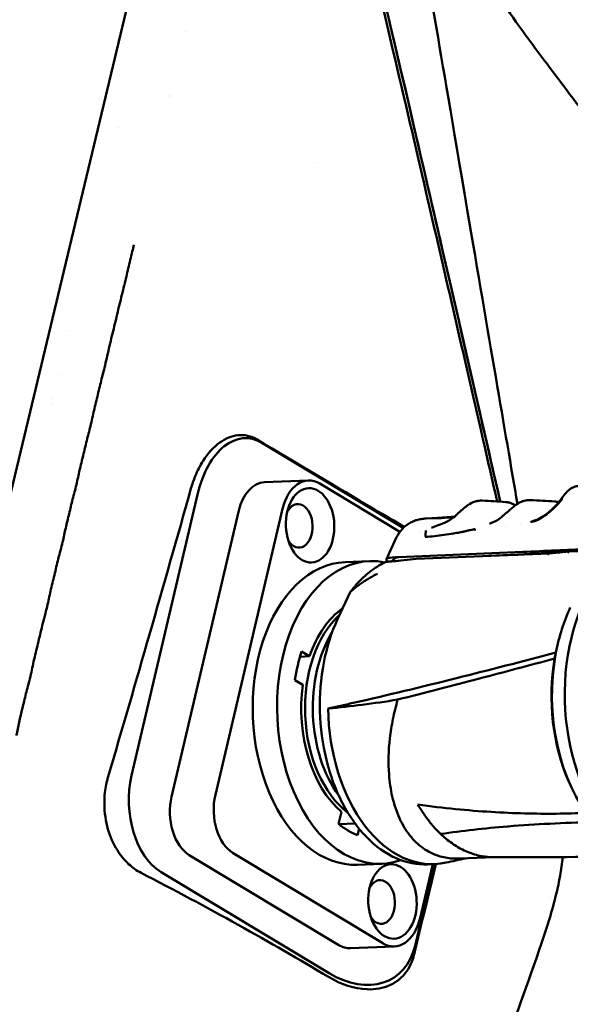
# Model space of a CAD drawing. Header units: millimetres. Extents: x 0 to 4686, y -120 to 1682.
# Tile 103 of 213: x 495 to 538, y 1353 to 1430. Entities that reach past the tile are written whole.
import ezdxf

# ---------------------------------------------------------------- set-up
doc = ezdxf.new("R2010")
doc.units = ezdxf.units.MM
doc.header["$LTSCALE"] = 2
doc.layers.add('Sichtbar (ISO)', color=7, linetype='Continuous', lineweight=50)

msp = doc.modelspace()

# ---------------------------------------------------------------- linework, layer by layer
at = {"layer": 'Sichtbar (ISO)'}
for p, q in [((504.3075, 1436.2478), (492.8209, 1388.401)), ((502.4138, 1421.6471), (502.4138, 1421.6471)), ((517.8625, 1418.939), (517.8626, 1418.9389)), ((497.6713, 1408.2451), (497.6713, 1408.2462)), ((497.0446, 1405.6379), (497.045, 1405.6379)), ((497.0675, 1405.7315), (497.0671, 1405.7315)), ((498.5248, 1405.8471), (498.5247, 1405.8471)), ((501.9791, 1405.8471), (501.978, 1405.8471)), ((497.6713, 1402.3566), (497.6713, 1402.3567)), ((495.7134, 1400.0994), (495.714, 1400.0994)), ((495.8169, 1400.5297), (495.8174, 1400.5297)), ((497.1218, 1400.0994), (497.1218, 1400.0994)), ((497.2267, 1400.5297), (497.2267, 1400.5297)), ((513.5518, 1397.0603), (524.5731, 1390.4278)), ((513.7542, 1393.9876), (517.1691, 1394.129)), ((524.3128, 1390.1306), (518.0778, 1393.8828)), ((503.402, 1371.1522), (508.5658, 1393.1279)), ((506.5135, 1369.4917), (511.7515, 1391.7829)), ((509.9285, 1369.6331), (515.1664, 1391.9243)), ((526.3609, 1391.1637), (526.8007, 1391.19)), ((527.2266, 1391.1398), (527.2266, 1391.1398)), ((527.2449, 1391.1897), (527.254, 1391.2145)), ((527.2494, 1391.1412), (527.2494, 1391.1412)), ((527.2675, 1391.1907), (527.2776, 1391.218)), ((527.3332, 1391.2219), (527.7144, 1391.2447)), ((528.6346, 1391.2882), (528.6347, 1391.2882)), ((528.6471, 1391.2987), (528.6469, 1391.2987)), ((528.6493, 1391.3007), (528.6494, 1391.3007)), ((525.9388, 1390.1425), (525.9385, 1390.1425)), ((526.7752, 1390.4354), (526.7748, 1390.4353)), ((532.579, 1390.5168), (532.579, 1390.5168)), ((533.7418, 1390.7541), (533.7418, 1390.7541)), ((524.0545, 1389.6996), (523.5028, 1388.5264)), ((524.2347, 1388.1652), (533.8862, 1388.5649)), ((537.5186, 1388.6016), (535.955, 1388.4418)), ((538.2845, 1388.6336), (537.5259, 1388.6022)), ((521.9328, 1387.847), (520.0356, 1387.7684)), ((523.2102, 1387.7623), (523.6112, 1387.8046)), ((523.2795, 1387.8523), (523.28, 1388.0378)), ((523.6165, 1387.8182), (523.5005, 1387.812)), ((523.5028, 1388.5264), (523.5027, 1388.5262)), ((523.6194, 1387.8257), (523.61, 1387.8016)), ((523.6194, 1387.8257), (524.0003, 1387.8457)), ((523.6813, 1387.812), (525.5689, 1388.0113)), ((523.6872, 1387.8406), (524.2269, 1387.8696)), ((524.1881, 1387.8555), (524.1882, 1387.8555)), ((524.4197, 1387.88), (524.4198, 1387.88)), ((525.588, 1388.0127), (535.9586, 1388.4421)), ((531.2469, 1388.247), (533.9925, 1388.3946)), ((536.7734, 1388.5254), (532.7565, 1388.3095)), ((519.4993, 1383.4245), (520.4399, 1385.4145)), ((496.8618, 1384.4879), (496.8618, 1384.4879)), ((496.6141, 1383.5026), (496.6135, 1383.5026)), ((496.4383, 1382.8331), (496.4419, 1382.8332)), ((517.2721, 1380.4279), (516.5274, 1380.3971)), ((517.2721, 1380.4279), (516.6534, 1380.8002)), ((495.5686, 1379.1107), (495.5687, 1379.1108)), ((516.1296, 1378.5711), (516.7483, 1378.1988)), ((495.4142, 1378.4548), (495.4141, 1378.4548)), ((537.4788, 1370.6607), (537.5571, 1370.4831)), ((519.7601, 1368.3094), (519.5401, 1367.3729)), ((528.9399, 1368.4986), (528.9399, 1368.4986)), ((529.9775, 1368.4077), (529.9775, 1368.4077)), ((536.9518, 1368.1744), (536.9518, 1368.1743)), ((519.5631, 1367.354), (520.8142, 1367.4058)), ((521.0126, 1366.4867), (521.132, 1366.9945)), ((519.555, 1357.9329), (507.8972, 1364.9485)), ((522.97, 1358.0743), (511.3121, 1365.09)), ((531.667, 1364.78), (528.9565, 1364.6678)), ((522.9093, 1364.2672), (521.0121, 1364.1887)), ((525.4906, 1357.8594), (526.9889, 1364.236)), ((526.8678, 1364.231), (525.8813, 1360.0328)), ((527.0221, 1364.2374), (526.4909, 1364.2154)), ((526.8684, 1364.2336), (526.8684, 1364.2333)), ((526.989, 1364.2361), (526.989, 1364.2364)), ((518.7879, 1355.7442), (505.6949, 1363.6235)), ((536.0883, 1361.6745), (536.0883, 1361.6745)), ((520.4637, 1357.6867), (523.8786, 1357.8281))]:
    msp.add_line(p, q, dxfattribs=at)
for centre, radius, start, end in [((507.6713, 1434.6471), 5.5, 268.91929, 268.919654), ((497.6713, 1419.1471), 10, 29.543881, 29.543968), ((525.6004, 1387.7129), 0.3, 92.371318, 96.026527), ((523.2417, 1387.4639), 0.3, 96.0263, 115.644324), ((520.7111, 1385.2863), 0.3, 143.002539, 154.70174)]:
    msp.add_arc(centre, radius, start, end, dxfattribs=at)
for centre, major_axis, ratio, start_param, end_param in [((512.1246, 1390.9863), (0.2516, 6.4388), 0.5942079, 5.9674224, 7.5382188), ((513.899, 1390.4906), (-0.1448, 3.497), 0.6504716, 0, 1.1654738), ((517.3139, 1390.632), (-0.1448, 3.497), 0.6504716, 5.8778628, 7.4486591), ((516.4033, 1390.5943), (0.0703, -1.6985), 0.6504716, 5.4403086, 10.2676547), ((536.7842, 1395.0571), (-6.8766, -4.0756), 0.3522521, 1.0343101, 1.034318), ((494.8127, 1391.0017), (59.9998, -0.1564), 0.0512851, 5.4217232, 5.5375557), ((494.407, 1390.8161), (-60.176, -0.2432), 0.0569448, 2.2884982, 2.3676725), ((522.4211, 1376.0571), (0.4882, -11.7899), 0.6504716, 2.9830961, 6.4781408), ((528.1277, 1388.0105), (-4.8601, 0.0127), 0.0512851, 5.7376457, 6.1968762), ((528.1271, 1387.7454), (-4.8603, -0.0192), 0.0569884, 5.8639785, 5.9716), ((523.9283, 1387.5364), (-0.5873, 0.0818), 0.4582945, 5.2092756, 5.347566), ((528.1155, 1383.3417), (-4.321, 4.6108), 0.4786067, 6.1832755, 6.3344194), ((524.2243, 1387.8138), (-0.5777, -0.0478), 0.6042218, 4.6444363, 4.9937098), ((535.9801, 1388.1428), (0.0215, -0.2993), 0.6355908, 3.1608247, 4.0147176), ((545.4976, 1377.0127), (0.5296, -12.789), 0.6504716, 3.6828582, 5.4688483), ((520.5239, 1375.9785), (-0.4882, 11.7899), 0.6504716, 0, 3.1415927), ((523.2417, 1387.4639), (-0.1325, 0.2692), 0.7300719, 6.2831659, 6.2832342), ((522.4211, 1376.0571), (-0.4882, 11.7899), 0.6504716, 6.1232015, 6.1232038), ((522.4211, 1376.0571), (0.3682, -8.8924), 0.6504716, 3.5373178, 4.1718231), ((543.9799, 1376.9499), (-0.4965, 11.9897), 0.6504716, 0.8923575, 1.2241419), ((522.6174, 1376.0652), (-0.362, 8.7425), 0.6504716, 0.4925681, 2.650137), ((523.268, 1376.0922), (0.3651, -8.8174), 0.6504716, 3.910301, 5.5144769), ((522.4211, 1376.0571), (0.4096, -9.8915), 0.6504716, 4.1855555, 4.4285773), ((543.9799, 1376.9499), (0.4965, -11.9897), 0.6504715, 4.3657345, 5.5917188), ((543.7143, 1376.9389), (-0.482, 11.64), 0.6504715, 1.2551527, 2.1133118), ((522.4211, 1376.0571), (0.3682, -8.8924), 0.6504716, 4.4423098, 5.7426194), ((526.5256, 1376.2271), (0.4965, -11.9897), 0.6504716, 4.6743884, 6.3973822), ((506.9607, 1369.0105), (-0.24, 5.795), 0.6504716, 1.1654738, 2.7362701), ((508.661, 1368.1993), (0.1448, -3.497), 0.6504716, 4.3070664, 5.8778628), ((512.076, 1368.3408), (-0.1448, 3.497), 0.6504716, 1.1654738, 2.7362701), ((522.4211, 1376.0571), (-0.3682, 8.8924), 0.6504716, 3.7080094, 3.7080208), ((523.268, 1376.0922), (0.3651, -8.8174), 0.6504716, 5.8013902, 5.8014609), ((525.926, 1376.2023), (-0.3693, 8.9174), 0.6504716, 3.6412586, 3.6412603), ((522.4211, 1376.0571), (0.4096, -9.8915), 0.6504716, 5.7563518, 5.9993737), ((522.6174, 1376.0652), (0.362, -8.7425), 0.6504716, 5.9814279, 5.9814395), ((522.4211, 1376.0571), (0.4882, -11.7899), 0.6504716, 0.2379095, 0.2379785), ((522.8232, 1361.2874), (0.0703, -1.6985), 0.6504716, 5.4403086, 10.2676547), ((523.7338, 1361.3251), (0.1448, -3.497), 0.6504716, 5.8778628, 7.4486591), ((520.0537, 1361.1312), (-3.8762, 5.674), 0.7079785, 2.1452923, 3.7160886), ((520.3189, 1361.1837), (0.1448, -3.497), 0.6504716, 5.8778628, 6.2831853)]:
    msp.add_ellipse(centre, major_axis=major_axis, ratio=ratio, start_param=start_param, end_param=end_param, dxfattribs=at)
for centre in [(517.3139, 1390.632), (523.7338, 1361.3251)]:
    msp.add_ellipse(centre, major_axis=(-0.12, 2.8975), ratio=0.6504716, dxfattribs=at)
for points, knots in [([(475.571, 1455.2223), (493.5377, 1452.5896), (504.4892, 1450.9756), (512.7188, 1449.5309), (514.1866, 1449.1981), (516.7722, 1447.8339), (517.5813, 1447.1781), (519.2814, 1445.1147), (519.8636, 1443.663), (520.9975, 1440.3908), (522.0302, 1436.2815), (527.7133, 1411.7719), (530.1174, 1401.3066), (532.1253, 1392.4813)], [0.000001, 0.000001, 0.000001, 0.000001, 5.4475866, 5.4475866, 8.8584414, 8.8584414, 11.0839934, 11.0839934, 14.4444599, 14.4444599, 21.911222, 21.911222, 25.8761143, 25.8761143, 25.8761143, 25.8761143]), ([(531.8935, 1392.4975), (531.4572, 1394.4134), (531.0092, 1396.3741), (529.2018, 1404.2717), (527.7241, 1410.6845), (525.5631, 1419.9981), (524.6505, 1423.9174), (521.8406, 1435.8763), (521.2349, 1438.3097), (520.0294, 1442.5631), (519.5383, 1443.9124), (518.2101, 1446.1906), (517.4913, 1446.9663), (515.7532, 1448.2822), (514.7276, 1448.7158), (513.2626, 1449.2254), (512.2341, 1449.498), (509.2646, 1450.0322), (508.5781, 1450.1504), (507.6349, 1450.3124), (506.9766, 1450.4239), (502.5022, 1451.1546), (497.2666, 1451.9559), (486.0648, 1453.6453), (479.2947, 1454.6575), (475.6293, 1455.2052)], [1.9729771, 1.9729771, 1.9729771, 1.9729771, 2.3191077, 2.3191077, 3.3683787, 3.3683787, 3.9601124, 3.9601124, 5.2581, 5.2581, 6.7495942, 6.7495942, 8.163472, 8.163472, 9.8795998, 9.8795998, 11.5951622, 11.5951622, 11.944986, 11.944986, 12.684735, 12.684735, 16.4201746, 16.4201746, 19.3278707, 19.3278707, 19.3278707, 19.3278707]), ([(551.4213, 1395.7721), (551.4201, 1396.6742), (551.4186, 1397.5764), (551.4075, 1398.4785), (551.4024, 1398.8942), (551.3953, 1399.31), (551.3838, 1399.7256), (551.3707, 1400.2009), (551.3519, 1400.676), (551.3236, 1401.1507), (551.2865, 1401.7734), (551.2329, 1402.3953), (551.148, 1403.0134), (551.0749, 1403.5455), (550.9786, 1404.0747), (550.846, 1404.5951), (550.7214, 1405.0842), (550.5648, 1405.5656), (550.3782, 1406.0347), (550.1757, 1406.5438), (549.938, 1407.0385), (549.6804, 1407.5223), (549.3782, 1408.0897), (549.0486, 1408.6421), (548.7037, 1409.1845), (548.0969, 1410.1386), (547.4427, 1411.0619), (546.7775, 1411.9769), (545.8597, 1413.2394), (544.921, 1414.4862), (543.9807, 1415.7319), (542.6661, 1417.4735), (541.3484, 1419.213), (540.0313, 1420.9529), (538.7187, 1422.6868), (537.4066, 1424.4211), (536.0982, 1426.1582), (535.2515, 1427.2822), (534.4064, 1428.4074), (533.5882, 1429.5522), (532.9784, 1430.4053), (532.3836, 1431.2693), (531.8297, 1432.1593), (531.3723, 1432.8944), (530.9428, 1433.6472), (530.5532, 1434.4202), (530.1548, 1435.2103), (529.7981, 1436.0216), (529.4962, 1436.8528), (529.1877, 1437.7021), (528.9364, 1438.5722), (528.7375, 1439.4535), (528.538, 1440.3374), (528.3911, 1441.2325), (528.2815, 1442.1318), (528.1696, 1443.0492), (528.0965, 1443.9709), (528.0458, 1444.8937), (528.0022, 1445.6877), (527.9751, 1446.4824), (527.9571, 1447.2774), (527.9238, 1448.7431), (527.9214, 1450.2095), (527.9213, 1451.6757)], [0, 0, 0, 0, 0.04297559, 0.04297559, 0.04297559, 0.06278076, 0.06278076, 0.06278076, 0.0854317, 0.0854317, 0.0854317, 0.11514694, 0.11514694, 0.11514694, 0.14072638, 0.14072638, 0.14072638, 0.16476834, 0.16476834, 0.16476834, 0.190854, 0.190854, 0.190854, 0.22144305, 0.22144305, 0.22144305, 0.27524796, 0.27524796, 0.27524796, 0.3494912, 0.3494912, 0.3494912, 0.45329026, 0.45329026, 0.45329026, 0.55673705, 0.55673705, 0.55673705, 0.62367313, 0.62367313, 0.62367313, 0.67355519, 0.67355519, 0.67355519, 0.71475576, 0.71475576, 0.71475576, 0.75686986, 0.75686986, 0.75686986, 0.79990096, 0.79990096, 0.79990096, 0.84305468, 0.84305468, 0.84305468, 0.88707708, 0.88707708, 0.88707708, 0.92495401, 0.92495401, 0.92495401, 0.99479833, 0.99479833, 0.99479833, 0.99479833]), ([(532.9213, 1452.0033), (532.9229, 1450.7264), (532.924, 1449.4495), (532.9434, 1448.1728), (532.9554, 1447.3814), (532.9744, 1446.5901), (533.0088, 1445.7994), (533.0403, 1445.0771), (533.0846, 1444.3552), (533.1509, 1443.6353), (533.2126, 1442.9665), (533.2932, 1442.2993), (533.4035, 1441.6366), (533.506, 1441.0201), (533.6343, 1440.4074), (533.7974, 1439.8042), (533.8876, 1439.4707), (533.9885, 1439.1401), (534.1004, 1438.8131), (534.2907, 1438.2567), (534.5128, 1437.7107), (534.7609, 1437.1775), (535.2886, 1436.0438), (535.9341, 1434.9674), (536.6265, 1433.9251), (537.0172, 1433.3369), (537.4229, 1432.7596), (537.8359, 1432.1868), (538.0999, 1431.8207), (538.3669, 1431.4565), (538.6353, 1431.0936), (538.9932, 1430.6099), (539.3536, 1430.1284), (539.7146, 1429.6473), (540.8276, 1428.1635), (541.9457, 1426.6829), (543.0657, 1425.2038), (545.2277, 1422.3487), (547.3965, 1419.4992), (549.5402, 1416.6306), (550.0538, 1415.9433), (550.566, 1415.2549), (551.0682, 1414.5592), (551.5059, 1413.9528), (551.9361, 1413.3409), (552.3527, 1412.7201), (552.7434, 1412.1381), (553.1221, 1411.5482), (553.4803, 1410.9454), (554.1338, 1409.8456), (554.7187, 1408.7026), (555.1638, 1407.5045), (555.3986, 1406.8723), (555.5945, 1406.2247), (555.7513, 1405.5689), (556.0437, 1404.3461), (556.2, 1403.0946), (556.2889, 1401.8404), (556.3376, 1401.1533), (556.366, 1400.4654), (556.3848, 1399.7772), (556.4212, 1398.4428), (556.4213, 1397.1072), (556.4213, 1395.7721)], [0, 0, 0, 0, 0.0608257, 0.0608257, 0.0608257, 0.0985275, 0.0985275, 0.0985275, 0.1329671, 0.1329671, 0.1329671, 0.1649618, 0.1649618, 0.1649618, 0.1947283, 0.1947283, 0.1947283, 0.2111858, 0.2111858, 0.2111858, 0.2391865, 0.2391865, 0.2391865, 0.2987194, 0.2987194, 0.2987194, 0.3323121, 0.3323121, 0.3323121, 0.3537806, 0.3537806, 0.3537806, 0.3823973, 0.3823973, 0.3823973, 0.4706436, 0.4706436, 0.4706436, 0.6409893, 0.6409893, 0.6409893, 0.6818033, 0.6818033, 0.6818033, 0.7173771, 0.7173771, 0.7173771, 0.750735, 0.750735, 0.750735, 0.8116004, 0.8116004, 0.8116004, 0.8437163, 0.8437163, 0.8437163, 0.9035957, 0.9035957, 0.9035957, 0.9364005, 0.9364005, 0.9364005, 1, 1, 1, 1]), ([(533.4764, 1392.3029), (532.5015, 1397.9906), (531.2312, 1405.4021), (527.1303, 1429.5105), (526.9816, 1430.7118), (524.398, 1444.9821)], [-7.3364254, -7.3364254, -7.3364254, -7.3364254, -4.3507054, -4.3507054, -0.0000015, -0.0000015, -0.0000015, -0.0000015]), ([(523.4724, 1430.0086), (524.2492, 1426.729), (525.0799, 1423.141), (528.2075, 1409.6188), (530.319, 1400.4653), (532.1329, 1392.483)], [-2.3649551, -2.3649551, -2.3649551, -2.3649551, -1.7095433, -1.7095433, -0.863686, -0.863686, -0.863686, -0.863686]), ([(502.8362, 1409.3668), (502.9447, 1409.8187), (503.1366, 1410.6678), (503.3909, 1411.7034), (503.5363, 1412.3088), (503.5767, 1412.4766)], [0.594822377, 0.594822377, 0.594822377, 0.594822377, 0.601351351, 0.608108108, 0.610730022, 0.610730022, 0.610730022, 0.610730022]), ([(501.3768, 1403.2909), (501.486, 1403.7451), (501.7301, 1404.8422), (502.0974, 1406.3268), (502.4527, 1407.8318), (502.7157, 1408.8664), (502.8324, 1409.3511), (502.8362, 1409.3668)], [0.567702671, 0.567702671, 0.567702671, 0.567702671, 0.574324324, 0.581081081, 0.587837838, 0.594594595, 0.594822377, 0.594822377, 0.594822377, 0.594822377]), ([(500.1971, 1398.3784), (500.2911, 1398.77), (500.4673, 1399.6096), (500.7699, 1400.8133), (501.0626, 1402.0736), (501.2613, 1402.8107), (501.3746, 1403.2816), (501.3768, 1403.2909)], [0.540625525, 0.540625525, 0.540625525, 0.540625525, 0.547297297, 0.554054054, 0.560810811, 0.567567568, 0.567702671, 0.567702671, 0.567702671, 0.567702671]), ([(499.0999, 1393.809), (499.19, 1394.184), (499.3413, 1394.9418), (499.6293, 1396.0746), (499.8934, 1397.2286), (500.0993, 1397.9721), (500.1959, 1398.3734), (500.1971, 1398.3784)], [0.513576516, 0.513576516, 0.513576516, 0.513576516, 0.52027027, 0.527027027, 0.533783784, 0.540540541, 0.540625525, 0.540625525, 0.540625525, 0.540625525]), ([(513.1757, 1397.324), (512.9415, 1397.4642), (512.6971, 1397.5623), (512.1911, 1397.6748), (511.9314, 1397.6872), (511.197, 1397.6016), (510.7284, 1397.406), (509.7972, 1396.7393), (509.3495, 1396.2456), (508.7369, 1395.2823), (508.5312, 1394.8811), (508.2314, 1394.1482), (508.1224, 1393.831), (508.03, 1393.5036)], [0.000001, 0.000001, 0.000001, 0.000001, 0.1185956, 0.1185956, 0.23924197, 0.23924197, 0.4589286, 0.4589286, 0.70360341, 0.70360341, 0.85240811, 0.85240811, 0.95779494, 0.95779494, 0.95779494, 0.95779494]), ([(524.6621, 1390.5107), (523.9535, 1390.9265), (523.1605, 1391.393), (519.4074, 1393.6071), (516.3329, 1395.435), (513.1757, 1397.324)], [0.47448249, 0.47448249, 0.47448249, 0.47448249, 0.65126932, 0.65126932, 1.22771204, 1.22771204, 1.22771204, 1.22771204]), ([(498.023, 1389.3226), (498.118, 1389.7183), (498.2493, 1390.4122), (498.5391, 1391.5433), (498.7933, 1392.667), (499.0072, 1393.4233), (499.0991, 1393.8054), (499.0999, 1393.809)], [0.486538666, 0.486538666, 0.486538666, 0.486538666, 0.493243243, 0.5, 0.506756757, 0.513513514, 0.513576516, 0.513576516, 0.513576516, 0.513576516]), ([(508.03, 1393.5036), (506.9601, 1389.7121), (505.8821, 1385.9179), (503.7732, 1378.5777), (502.6503, 1374.706), (501.5762, 1371.0766)], [0.000001, 0.000001, 0.000001, 0.000001, 1.2242969, 1.2242969, 2.3687338, 2.3687338, 2.3687338, 2.3687338]), ([(536.9171, 1392.7277), (537.029, 1392.8903), (537.1472, 1393.0444), (537.3868, 1393.3039), (537.511, 1393.4141), (537.7876, 1393.5947), (537.9464, 1393.66), (538.1755, 1393.6942), (538.2444, 1393.6973), (538.3127, 1393.693)], [0, 0, 0, 0, 0.06005588, 0.06005588, 0.11833037, 0.11833037, 0.18428873, 0.18428873, 0.21218576, 0.21218576, 0.21218576, 0.21218576]), ([(529.5762, 1392.171), (529.7776, 1392.3138), (529.9807, 1392.4247), (530.2793, 1392.5201), (530.3737, 1392.5409), (530.468, 1392.5522)], [0, 0, 0, 0, 0.08673178, 0.08673178, 0.12628469, 0.12628469, 0.12628469, 0.12628469]), ([(533.214, 1392.1196), (533.4039, 1392.2662), (533.5932, 1392.3869), (533.9308, 1392.5338), (534.0806, 1392.5763), (534.2301, 1392.5943)], [0, 0, 0, 0, 0.08162815, 0.08162815, 0.14433343, 0.14433343, 0.14433343, 0.14433343]), ([(534.8053, 1390.9977), (535.0491, 1391.0852), (535.2973, 1391.2139), (535.7718, 1391.5305), (536.0016, 1391.7237), (536.4751, 1392.1723), (536.7189, 1392.4401), (536.9171, 1392.7277)], [0, 0, 0, 0, 0.08833056, 0.08833056, 0.17778117, 0.17778117, 0.2842165, 0.2842165, 0.2842165, 0.2842165]), ([(536.4347, 1392.0897), (536.4708, 1392.1256), (536.6837, 1392.3423), (536.8548, 1392.5453), (536.9762, 1392.7154)], [0.70059811, 0.70059811, 0.70059811, 0.70059811, 0.75, 1, 1, 1, 1]), ([(528.1502, 1391.0123), (528.2951, 1391.1036), (528.4413, 1391.2149), (528.7217, 1391.4486), (528.8594, 1391.5726), (529.1329, 1391.8161), (529.2711, 1391.9369), (529.4631, 1392.0883), (529.5198, 1392.131), (529.5762, 1392.171)], [0, 0, 0, 0, 0.05538367, 0.05538367, 0.10990472, 0.10990472, 0.16766302, 0.16766302, 0.19198691, 0.19198691, 0.19198691, 0.19198691]), ([(531.9083, 1391.0442), (532.053, 1391.1357), (532.1988, 1391.2473), (532.4786, 1391.4813), (532.616, 1391.6056), (532.8521, 1391.8169), (532.9541, 1391.9074), (533.0544, 1391.9911)], [0, 0, 0, 0, 0.05533652, 0.05533652, 0.10983752, 0.10983752, 0.15246989, 0.15246989, 0.15246989, 0.15246989]), ([(535.8532, 1391.5722), (535.89, 1391.601), (536.0902, 1391.7624), (536.2883, 1391.9438), (536.4347, 1392.0897)], [0.45490175, 0.45490175, 0.45490175, 0.45490175, 0.5, 0.70059811, 0.70059811, 0.70059811, 0.70059811]), ([(524.0545, 1389.6996), (524.1697, 1389.9446), (524.3271, 1390.1734), (524.698, 1390.56), (524.9154, 1390.7238), (525.2588, 1390.9068), (525.3746, 1390.9577), (525.5883, 1391.034), (525.6872, 1391.0625), (525.9175, 1391.1162), (526.0426, 1391.1347), (526.2265, 1391.1544), (526.2936, 1391.1597), (526.3609, 1391.1637)], [0, 0, 0, 0, 0.0812732, 0.0812732, 0.16104624, 0.16104624, 0.19928356, 0.19928356, 0.23158165, 0.23158165, 0.27830686, 0.27830686, 0.30741259, 0.30741259, 0.30741259, 0.30741259]), ([(527.084, 1391.1843), (527.0778, 1391.1846), (527.0716, 1391.1849), (526.9611, 1391.1898), (526.8489, 1391.1923), (526.7689, 1391.1886), (526.7867, 1391.1846), (526.9127, 1391.1817), (526.9985, 1391.1818), (527.2266, 1391.1883), (527.3671, 1391.1946), (527.5296, 1391.2044)], [0.4354972, 0.4354972, 0.4354972, 0.4354972, 0.44130067, 0.44130067, 0.54093768, 0.54093768, 0.62428917, 0.62428917, 0.68836191, 0.68836191, 0.75244935, 0.75244935, 0.75244935, 0.75244935]), ([(527.2771, 1391.2168), (527.27, 1391.2163), (527.2644, 1391.2158), (527.2571, 1391.2151), (527.255, 1391.2149), (527.2541, 1391.2146), (527.254, 1391.2146), (527.254, 1391.2145)], [0.0447379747, 0.0447379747, 0.0447379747, 0.0447379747, 0.0491410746, 0.0491410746, 0.0529392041, 0.0529392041, 0.0539008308, 0.0539008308, 0.0539008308, 0.0539008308]), ([(527.2824, 1391.218), (527.2766, 1391.2178), (527.2761, 1391.2179), (527.2799, 1391.2183), (527.2837, 1391.2187), (527.2921, 1391.2193), (527.3045, 1391.2201), (527.3106, 1391.2205), (527.3178, 1391.221), (527.3257, 1391.2215), (527.3282, 1391.2216), (527.3307, 1391.2218), (527.3333, 1391.2219)], [0, 0, 0, 0, 0.25, 0.25, 0.25, 0.5, 0.5, 0.5, 0.62454893, 0.62454893, 0.62454893, 0.66287681, 0.66287681, 0.66287681, 0.66287681]), ([(528.5318, 1391.2908), (528.4425, 1391.2846), (528.355, 1391.2784), (528.1072, 1391.2614), (527.9559, 1391.2513), (527.6884, 1391.2353), (527.5736, 1391.2294), (527.3905, 1391.2214), (527.3231, 1391.2193), (527.2824, 1391.218)], [0.02535562, 0.02535562, 0.02535562, 0.02535562, 0.05297606, 0.05297606, 0.1059341, 0.1059341, 0.15874889, 0.15874889, 0.21155721, 0.21155721, 0.21155721, 0.21155721]), ([(527.5296, 1391.2044), (527.692, 1391.2141), (527.8744, 1391.2272), (528.2147, 1391.2538), (528.3642, 1391.266), (528.5168, 1391.2786)], [0.000001, 0.000001, 0.000001, 0.000001, 0.06421662, 0.06421662, 0.11098349, 0.11098349, 0.11098349, 0.11098349]), ([(527.7144, 1391.2447), (527.7299, 1391.2456), (527.7467, 1391.2466), (527.765, 1391.2477), (527.7951, 1391.2494), (527.8289, 1391.2514), (527.8662, 1391.2535), (527.9035, 1391.2557), (527.9442, 1391.258), (527.9879, 1391.2606), (528.0317, 1391.2632), (528.0785, 1391.266), (528.1279, 1391.269), (528.1773, 1391.272), (528.2293, 1391.2752), (528.2833, 1391.2785), (528.3373, 1391.2818), (528.3934, 1391.2852), (528.451, 1391.2887), (528.4789, 1391.2904), (528.5071, 1391.2922), (528.5356, 1391.2939)], [0.0491081, 0.0491081, 0.0491081, 0.0491081, 0.12500003, 0.12500003, 0.12500003, 0.25000003, 0.25000003, 0.25000003, 0.37500002, 0.37500002, 0.37500002, 0.50000002, 0.50000002, 0.50000002, 0.62500001, 0.62500001, 0.62500001, 0.75000001, 0.75000001, 0.75000001, 0.81044736, 0.81044736, 0.81044736, 0.81044736]), ([(534.7692, 1390.9495), (534.7646, 1390.9482), (534.76, 1390.9469), (534.7555, 1390.9457), (534.7285, 1390.9384), (534.7029, 1390.9329), (534.679, 1390.9287), (534.678, 1390.9285), (534.6771, 1390.9283), (534.6761, 1390.9282), (534.6517, 1390.924), (534.6291, 1390.9211), (534.6091, 1390.9184), (534.6056, 1390.9179), (534.6021, 1390.9175), (534.5987, 1390.917), (534.5781, 1390.9142), (534.5606, 1390.9112), (534.5457, 1390.9064), (534.5447, 1390.9061), (534.5438, 1390.9058), (534.5429, 1390.9055)], [0, 0, 0, 0, 0.04628446, 0.04628446, 0.04628446, 0.3218495, 0.3218495, 0.3218495, 0.33333333, 0.33333333, 0.33333333, 0.61673789, 0.61673789, 0.61673789, 0.66666667, 0.66666667, 0.66666667, 0.97131755, 0.97131755, 0.97131755, 0.9904682, 0.9904682, 0.9904682, 0.9904682]), ([(534.7692, 1390.9495), (534.7708, 1390.95), (534.774, 1390.9505), (534.7789, 1390.9527), (534.7823, 1390.9549), (534.7841, 1390.9557)], [0, 0, 0, 0, 0.33333333, 0.66666667, 0.99999215, 0.99999215, 0.99999215, 0.99999215]), ([(535.329, 1391.208), (535.3406, 1391.215), (535.5076, 1391.3161), (535.6864, 1391.4409), (535.8532, 1391.5722)], [0.23463639, 0.23463639, 0.23463639, 0.23463639, 0.25, 0.45490175, 0.45490175, 0.45490175, 0.45490175]), ([(526.3474, 1390.2439), (526.3442, 1390.2147), (526.3342, 1390.1374), (526.3213, 1390.0102), (526.3052, 1389.8669), (526.2951, 1389.7715), (526.2902, 1389.7266)], [0, 0, 0, 0, 0.1693267, 0.4460185, 0.7397287, 1, 1, 1, 1]), ([(528.4891, 1389.9975), (528.5683, 1390.0113), (528.6475, 1390.0254), (528.806, 1390.054), (528.8853, 1390.0685), (528.9646, 1390.0832)], [-0.06041047, -0.06041047, -0.06041047, -0.06041047, -0.030202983, -0.030202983, -0.000000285, -0.000000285, -0.000000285, -0.000000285]), ([(529.2399, 1390.1346), (529.1943, 1390.126), (529.1485, 1390.1174), (529.0568, 1390.1002), (529.0106, 1390.0917), (528.9646, 1390.0832)], [0.000000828, 0.000000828, 0.000000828, 0.000000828, 0.01734953, 0.01734953, 0.034853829, 0.034853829, 0.034853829, 0.034853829]), ([(529.3774, 1390.1678), (529.3716, 1390.1665), (529.3661, 1390.1651), (529.3608, 1390.1638), (529.3554, 1390.1625), (529.3503, 1390.1612), (529.3453, 1390.16), (529.3403, 1390.1588), (529.3355, 1390.1576), (529.3309, 1390.1565), (529.3262, 1390.1553), (529.3218, 1390.1542), (529.3175, 1390.1532), (529.3132, 1390.1521), (529.309, 1390.1511), (529.305, 1390.1501), (529.301, 1390.1491), (529.2971, 1390.1481), (529.2934, 1390.1472), (529.2897, 1390.1463), (529.2861, 1390.1454), (529.2826, 1390.1445), (529.2792, 1390.1437), (529.2758, 1390.1429), (529.2726, 1390.1421), (529.2694, 1390.1413), (529.2663, 1390.1406), (529.2634, 1390.1398), (529.2604, 1390.1391), (529.2576, 1390.1385), (529.2548, 1390.1378), (529.2521, 1390.1372), (529.2495, 1390.1366), (529.247, 1390.136), (529.2445, 1390.1355), (529.2421, 1390.135), (529.2399, 1390.1346)], [0, 0, 0, 0, 0.08333333, 0.08333333, 0.08333333, 0.16666667, 0.16666667, 0.16666667, 0.25, 0.25, 0.25, 0.33333333, 0.33333333, 0.33333333, 0.41666667, 0.41666667, 0.41666667, 0.5, 0.5, 0.5, 0.58333333, 0.58333333, 0.58333333, 0.66666667, 0.66666667, 0.66666667, 0.75, 0.75, 0.75, 0.83333333, 0.83333333, 0.83333333, 0.91666667, 0.91666667, 0.91666667, 0.99989605, 0.99989605, 0.99989605, 0.99989605]), ([(529.3774, 1390.1678), (529.4321, 1390.1812), (529.4865, 1390.1939), (529.6273, 1390.2258), (529.7203, 1390.2459), (529.9822, 1390.3014), (530.0644, 1390.3169), (530.1276, 1390.3257), (530.1424, 1390.3271), (530.1543, 1390.3264), (530.1569, 1390.326), (530.1594, 1390.3249), (530.1601, 1390.3245), (530.1606, 1390.3237), (530.1608, 1390.3234), (530.1609, 1390.3228), (530.1609, 1390.3226), (530.1609, 1390.3222)], [-0.012720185, -0.012720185, -0.012720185, -0.012720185, -0.011200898, -0.011200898, -0.008872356, -0.008872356, -0.003607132, -0.003607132, -0.001297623, -0.001297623, -0.000547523, -0.000547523, -0.000241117, -0.000241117, -0.000114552, -0.000114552, -0.000002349, -0.000002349, -0.000002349, -0.000002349]), ([(530.1609, 1390.3222), (530.1597, 1390.313), (530.1585, 1390.3038), (530.1572, 1390.2945), (530.1559, 1390.2852), (530.1545, 1390.2758), (530.1531, 1390.2664), (530.1517, 1390.257), (530.1503, 1390.2476), (530.1489, 1390.2381)], [0, 0, 0, 0, 0.3333333, 0.3333333, 0.3333333, 0.6666667, 0.6666667, 0.6666667, 1, 1, 1, 1]), ([(496.8163, 1384.2932), (496.9229, 1384.7376), (497.0644, 1385.4928), (497.3904, 1386.7663), (497.6716, 1388.0121), (497.9256, 1388.9173), (498.0223, 1389.3195), (498.023, 1389.3226)], [0.459502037, 0.459502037, 0.459502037, 0.459502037, 0.466216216, 0.472972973, 0.47972973, 0.486486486, 0.486538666, 0.486538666, 0.486538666, 0.486538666]), ([(526.2902, 1389.7266), (526.5311, 1389.7434), (527.0154, 1389.7866), (527.7487, 1389.8768), (528.2416, 1389.9543), (528.4891, 1389.9975)], [0, 0, 0, 0, 0.33333333, 0.66666667, 0.99998972, 0.99998972, 0.99998972, 0.99998972]), ([(537.3841, 1388.4845), (537.3954, 1388.5099), (537.4095, 1388.5322), (537.4255, 1388.5502), (537.4416, 1388.5682), (537.4597, 1388.5819), (537.4789, 1388.5907), (537.4941, 1388.5976), (537.5099, 1388.6015), (537.5259, 1388.6022)], [0, 0, 0, 0, 0.33333333, 0.33333333, 0.33333333, 0.66666667, 0.66666667, 0.66666667, 0.9292073, 0.9292073, 0.9292073, 0.9292073]), ([(523.2852, 1387.8455), (523.2957, 1387.8399), (523.3107, 1387.835), (523.3301, 1387.8306), (523.3496, 1387.8263), (523.3736, 1387.8226), (523.402, 1387.8195), (523.4305, 1387.8164), (523.4633, 1387.8139), (523.5005, 1387.812)], [0, 0, 0, 0, 0.3333333, 0.3333333, 0.3333333, 0.6666667, 0.6666667, 0.6666667, 1, 1, 1, 1]), ([(523.9734, 1388.1507), (523.9843, 1388.1516), (523.9955, 1388.1512), (524.0165, 1388.1466), (524.0268, 1388.1426), (524.0362, 1388.1358)], [0.000001, 0.000001, 0.000001, 0.000001, 0.006296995, 0.006296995, 0.012034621, 0.012034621, 0.012034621, 0.012034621]), ([(532.8825, 1388.3147), (533.3058, 1388.3371), (533.729, 1388.3593), (534.9754, 1388.4246), (535.7994, 1388.4675), (536.6234, 1388.5101)], [0.50622138, 0.50622138, 0.50622138, 0.50622138, 0.67271411, 0.67271411, 0.99685235, 0.99685235, 0.99685235, 0.99685235]), ([(523.1092, 1387.7331), (522.9132, 1387.6366), (522.7203, 1387.5284), (522.342, 1387.2894), (522.1565, 1387.1586), (521.794, 1386.8755), (521.6171, 1386.7232), (521.2725, 1386.3981), (521.105, 1386.2252), (520.7807, 1385.8607), (520.6239, 1385.669), (520.4727, 1385.4684)], [5.05987188, 5.05987188, 5.05987188, 5.05987188, 5.13797039, 5.13797039, 5.2160689, 5.2160689, 5.2941674, 5.2941674, 5.37226591, 5.37226591, 5.4501656, 5.4501656, 5.4501656, 5.4501656]), ([(522.5678, 1386.8681), (522.3849, 1386.7739), (522.1811, 1386.6625), (521.9804, 1386.5445), (521.9272, 1386.5132), (521.8742, 1386.4815), (521.8219, 1386.4497), (521.7492, 1386.4054), (521.6777, 1386.3608), (521.6079, 1386.3162), (521.5609, 1386.2861), (521.5147, 1386.2561), (521.4694, 1386.2261), (521.4139, 1386.1894), (521.3597, 1386.1529), (521.3072, 1386.1168)], [0.52327687, 0.52327687, 0.52327687, 0.52327687, 0.63665356, 0.63665356, 0.63665356, 0.66666667, 0.66666667, 0.66666667, 0.70833333, 0.70833333, 0.70833333, 0.73638868, 0.73638868, 0.73638868, 0.77083333, 0.77083333, 0.77083333, 0.77083333]), ([(521.3072, 1386.1168), (521.212, 1386.0513), (521.1224, 1385.9873), (521.0401, 1385.9264), (520.9852, 1385.8858), (520.9335, 1385.8466), (520.8848, 1385.8088), (520.8665, 1385.7946), (520.8487, 1385.7806), (520.8313, 1385.7668), (520.8007, 1385.7427), (520.7715, 1385.7191), (520.7433, 1385.6961), (520.7147, 1385.6727), (520.6873, 1385.6499), (520.6611, 1385.6276), (520.61, 1385.5843), (520.5632, 1385.5431), (520.5204, 1385.5038)], [0.77083333, 0.77083333, 0.77083333, 0.77083333, 0.83333333, 0.83333333, 0.83333333, 0.875, 0.875, 0.875, 0.890625, 0.890625, 0.890625, 0.91796875, 0.91796875, 0.91796875, 0.94581371, 0.94581371, 0.94581371, 1, 1, 1, 1]), ([(495.4775, 1378.7087), (495.578, 1379.1275), (495.7516, 1380.0333), (496.102, 1381.403), (496.4173, 1382.8014), (496.7074, 1383.8399), (496.8156, 1384.2904), (496.8163, 1384.2932)], [0.432432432, 0.432432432, 0.432432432, 0.432432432, 0.439189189, 0.445945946, 0.452702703, 0.459459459, 0.459502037, 0.459502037, 0.459502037, 0.459502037]), ([(526.4909, 1364.2154), (525.6587, 1364.1809), (524.819, 1364.3468), (523.2016, 1365.0607), (522.4253, 1365.6146), (521.0087, 1367.0605), (520.3712, 1367.9592), (519.307, 1370.0062), (518.8815, 1371.1554), (518.2859, 1373.5847), (518.1159, 1374.8642), (518.0473, 1377.4253), (518.1487, 1378.7064), (518.6138, 1381.1431), (518.9776, 1382.2982), (519.4703, 1383.3629), (519.4847, 1383.3938), (519.4993, 1383.4245)], [4.6448154, 4.6448154, 4.6448154, 4.6448154, 4.9543993, 4.9543993, 5.2697291, 5.2697291, 5.5915479, 5.5915479, 5.9149044, 5.9149044, 6.2380947, 6.2380947, 6.5611422, 6.5611422, 6.8843712, 6.8843712, 6.8940505, 6.8940505, 6.8940505, 6.8940505]), ([(536.4761, 1380.7197), (533.861, 1380.0316), (531.2607, 1379.3604), (526.0075, 1378.0459), (523.336, 1377.4016), (520.663, 1376.7953)], [0.000001, 0.000001, 0.000001, 0.000001, 1.0066449, 1.0066449, 2.0828075, 2.0828075, 2.0828075, 2.0828075]), ([(524.1389, 1377.0558), (526.2598, 1377.5856), (528.3826, 1378.1335), (532.4547, 1379.2037), (534.4027, 1379.7239), (536.3672, 1380.2542)], [-1.6057604, -1.6057604, -1.6057604, -1.6057604, -0.7596084, -0.7596084, -0.000001, -0.000001, -0.000001, -0.000001]), ([(536.3672, 1380.2542), (536.3847, 1380.3321), (536.4025, 1380.4098), (536.4389, 1380.5649), (536.4574, 1380.6424), (536.4761, 1380.7197)], [-0.061594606, -0.061594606, -0.061594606, -0.061594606, -0.030797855, -0.030797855, -0.000001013, -0.000001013, -0.000001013, -0.000001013]), ([(518.7134, 1376.3599), (519.6052, 1376.4431), (520.4916, 1376.541), (522.3019, 1376.772), (523.2209, 1376.9058), (524.1389, 1377.0558)], [-0.68843797, -0.68843797, -0.68843797, -0.68843797, -0.35180173, -0.35180173, -0.00002346, -0.00002346, -0.00002346, -0.00002346]), ([(528.9565, 1364.6677), (528.7823, 1364.6605), (528.61, 1364.6622), (528.0512, 1364.6969), (527.6751, 1364.7668), (526.8909, 1365.0196), (526.4963, 1365.219), (525.7506, 1365.7467), (525.397, 1366.0813), (524.7752, 1366.8653), (524.5104, 1367.311), (524.0496, 1368.3265), (523.8551, 1368.8984), (523.5911, 1370.0604), (523.5121, 1370.6316), (523.4056, 1372.1219), (523.4153, 1373.0639), (523.5866, 1374.5391), (523.6703, 1375.0403), (523.8752, 1376.0449), (523.9955, 1376.5507), (524.1389, 1377.0558)], [1.8353836, 1.8353836, 1.8353836, 1.8353836, 1.9151618, 1.9151618, 2.0966571, 2.0966571, 2.3120567, 2.3120567, 2.5345659, 2.5345659, 2.7579558, 2.7579558, 2.9931482, 2.9931482, 3.1998931, 3.1998931, 3.5123373, 3.5123373, 3.6707444, 3.6707444, 3.8303956, 3.8303956, 3.8303956, 3.8303956]), ([(518.7134, 1376.3599), (519.0361, 1376.4308), (519.3589, 1376.5023), (520.0088, 1376.6474), (520.3358, 1376.721), (520.663, 1376.7953)], [-0.25967636, -0.25967636, -0.25967636, -0.25967636, -0.13057272, -0.13057272, -0.000001, -0.000001, -0.000001, -0.000001]), ([(501.5762, 1371.0766), (501.5451, 1370.9718), (501.5164, 1370.8658), (501.4637, 1370.6517), (501.4397, 1370.5436), (501.3772, 1370.2282), (501.3449, 1370.0189), (501.2885, 1369.5069), (501.2735, 1369.203), (501.2846, 1368.2373), (501.3798, 1367.5821), (501.7313, 1366.3638), (501.9787, 1365.8075), (502.5444, 1364.9086), (502.8396, 1364.5498), (503.4669, 1363.9657), (503.7926, 1363.7347), (504.1333, 1363.5588)], [0.000001, 0.000001, 0.000001, 0.000001, 0.03385315, 0.03385315, 0.06771506, 0.06771506, 0.13184064, 0.13184064, 0.22311381, 0.22311381, 0.42159129, 0.42159129, 0.61263046, 0.61263046, 0.76953277, 0.76953277, 0.91503663, 0.91503663, 0.91503663, 0.91503663]), ([(527.487, 1366.5857), (527.2721, 1366.7898), (527.0647, 1367.0111), (526.8607, 1367.252), (526.6567, 1367.493), (526.4564, 1367.754), (526.2658, 1368.0254), (526.0751, 1368.2968), (525.894, 1368.5781), (525.7233, 1368.8705)], [0.00001329, 0.00001329, 0.00001329, 0.00001329, 0.33333333, 0.33333333, 0.33333333, 0.66666667, 0.66666667, 0.66666667, 1, 1, 1, 1]), ([(525.7233, 1368.8705), (526.718, 1368.7346), (528.6637, 1368.5071), (531.4616, 1368.2861), (534.065, 1368.1728), (536.4944, 1368.1538), (538.0636, 1368.1985), (538.8231, 1368.2339)], [0, 0, 0, 0, 0.2, 0.4, 0.6, 0.8, 0.99476372, 0.99476372, 0.99476372, 0.99476372]), ([(532.7356, 1367.1754), (532.7229, 1367.1744), (532.7102, 1367.1734), (531.7995, 1367.0981), (530.9196, 1367.0125), (529.1887, 1366.8181), (528.3391, 1366.7091), (527.5006, 1366.5877), (527.4938, 1366.5867), (527.487, 1366.5857)], [-0.77267399, -0.77267399, -0.77267399, -0.77267399, -0.76728644, -0.76728644, -0.38522875, -0.38522875, 0, 0, 0.00316711, 0.00316711, 0.00316711, 0.00316711]), ([(539.3892, 1367.5081), (538.2335, 1367.4845), (537.1004, 1367.445), (534.8944, 1367.3347), (533.8222, 1367.2644), (532.7609, 1367.1775), (532.7482, 1367.1765), (532.7356, 1367.1754)], [0.00003749, 0.00003749, 0.00003749, 0.00003749, 0.45139008, 0.45139008, 0.89667995, 0.89667995, 0.9020626, 0.9020626, 0.9020626, 0.9020626]), ([(529.3118, 1365.3102), (528.9934, 1365.4612), (528.6838, 1365.6438), (528.0704, 1366.0727), (527.7714, 1366.3156), (527.487, 1366.5857)], [-0.30274945, -0.30274945, -0.30274945, -0.30274945, -0.15161812, -0.15161812, 0, 0, 0, 0]), ([(537.0085, 1364.7866), (536.9065, 1363.8008), (536.7279, 1362.8575), (536.1839, 1360.5951), (535.7727, 1359.3172), (534.3049, 1354.9876), (533.1977, 1352.0304), (530.58, 1344.5615), (529.0464, 1340.0798), (526.3174, 1332.2589), (525.0827, 1329.0027), (523.3317, 1323.7), (522.7761, 1321.6922), (522.1124, 1317.6454), (522.0679, 1315.6697), (522.0007, 1313.0378), (521.9871, 1312.3425), (521.9755, 1311.6471)], [0.08432, 0.08432, 0.08432, 0.08432, 0.4031722, 0.4031722, 0.8931918, 0.8931918, 2.1051313, 2.1051313, 3.8751134, 3.8751134, 5.1847545, 5.1847545, 5.8649351, 5.8649351, 6.4464835, 6.4464835, 6.6551882, 6.6551882, 6.6551882, 6.6551882]), ([(531.5424, 1364.781), (531.5372, 1364.7811), (531.532, 1364.7811), (531.1512, 1364.7856), (530.7819, 1364.8324), (530.04, 1365.01), (529.6705, 1365.1401), (529.3118, 1365.3102)], [-0.34397218, -0.34397218, -0.34397218, -0.34397218, -0.34159674, -0.34159674, -0.17128336, -0.17128336, -0.000001, -0.000001, -0.000001, -0.000001]), ([(504.1333, 1363.5588), (506.7264, 1362.2203), (509.2564, 1360.8664), (514.1367, 1358.1577), (516.4846, 1356.8051), (518.7553, 1355.4468)], [0.0000042, 0.0000042, 0.0000042, 0.0000042, 1.1075434, 1.1075434, 2.204793, 2.204793, 2.204793, 2.204793]), ([(518.7553, 1355.4468), (519.7448, 1354.8548), (520.7849, 1354.518), (522.3886, 1354.4598), (523.009, 1354.5605), (524.0854, 1355.066), (524.5179, 1355.43), (524.9928, 1356.1131), (525.1229, 1356.3507), (525.27, 1356.7149), (525.3062, 1356.8154), (525.3685, 1357.0132), (525.3953, 1357.1095), (525.4192, 1357.2085)], [0.0000006, 0.0000006, 0.0000006, 0.0000006, 0.4811461, 0.4811461, 0.7891389, 0.7891389, 1.0713878, 1.0713878, 1.1961268, 1.1961268, 1.2412956, 1.2412956, 1.2818412, 1.2818412, 1.2818412, 1.2818412])]:
    msp.add_open_spline(points, degree=3, knots=knots, dxfattribs=at)
for points in [[(530.4679, 1392.5522), (530.5582, 1392.563), (530.6486, 1392.5664), (530.7382, 1392.5624)], [(530.7382, 1392.5624), (531.0415, 1392.5487), (531.3443, 1392.532), (531.6468, 1392.5131)], [(531.6468, 1392.5131), (531.9494, 1392.4943), (532.2517, 1392.4732), (532.5539, 1392.4491)], [(532.5539, 1392.4491), (532.6432, 1392.442), (532.7319, 1392.4274), (532.8188, 1392.4055)], [(532.8188, 1392.4055), (532.9456, 1392.3734), (533.069, 1392.3225), (533.1831, 1392.2541)], [(534.2301, 1392.5943), (534.3184, 1392.6049), (534.4069, 1392.6083), (534.4946, 1392.6046)], [(534.4946, 1392.6046), (534.811, 1392.5911), (535.1269, 1392.574), (535.4424, 1392.5543)], [(535.4424, 1392.5543), (535.758, 1392.5346), (536.0733, 1392.5124), (536.3884, 1392.4865)], [(536.3884, 1392.4865), (536.4759, 1392.4793), (536.5627, 1392.4649), (536.6479, 1392.4434)], [(536.6479, 1392.4434), (536.6627, 1392.4396), (536.6774, 1392.4356), (536.6921, 1392.4314)], [(533.0544, 1391.9911), (533.1079, 1392.0358), (533.1611, 1392.0787), (533.214, 1392.1196)], [(533.1831, 1392.2541), (533.2209, 1392.2315), (533.2605, 1392.2084), (533.3015, 1392.1854)], [(526.7752, 1390.4354), (527.1309, 1390.567), (527.48, 1390.7152), (527.8564, 1390.8644)], [(527.8564, 1390.8644), (527.8611, 1390.8663), (527.8658, 1390.8682), (527.8705, 1390.8701)], [(527.8705, 1390.8701), (527.9668, 1390.9091), (528.0612, 1390.9562), (528.1502, 1391.0123)], [(531.2903, 1390.7665), (531.3632, 1390.7922), (531.436, 1390.8183), (531.5089, 1390.8448)], [(531.5089, 1390.8448), (531.5186, 1390.8484), (531.5284, 1390.852), (531.5381, 1390.8558)], [(531.5381, 1390.8558), (531.6608, 1390.903), (531.7863, 1390.967), (531.9083, 1391.0442)], [(534.5034, 1390.892), (534.5166, 1390.8965), (534.5297, 1390.901), (534.5429, 1390.9055)], [(534.543, 1390.9055), (534.6304, 1390.9356), (534.7178, 1390.9663), (534.8053, 1390.9977)], [(534.7841, 1390.9557), (534.7889, 1390.9572), (534.7982, 1390.9572), (534.8146, 1390.9632), (534.8248, 1390.9656), (534.8301, 1390.9672)], [(534.8301, 1390.9672), (534.9876, 1391.0226), (535.1519, 1391.102), (535.329, 1391.208)], [(523.2795, 1387.8523), (523.2795, 1387.8498), (523.2814, 1387.8476), (523.2852, 1387.8455)], [(523.2857, 1388.0446), (523.2819, 1388.0423), (523.28, 1388.0401), (523.28, 1388.0378)], [(523.2804, 1388.0396), (523.353, 1388.2028), (523.427, 1388.3651), (523.5027, 1388.5262)], [(494.4129, 1374.261), (494.4925, 1374.5939), (494.6143, 1375.29), (494.8946, 1376.3681), (495.1488, 1377.5205), (495.3771, 1378.2899), (495.4775, 1378.7087)], [(543.0795, 1364.9133), (539.2339, 1364.7931), (535.3782, 1364.7486), (531.5424, 1364.781)], [(525.4192, 1357.2085), (525.9999, 1359.6121), (526.5444, 1361.8683), (527.1172, 1364.2425)], [(529.435, 1364.6876), (528.9257, 1364.576), (528.4165, 1364.4644), (527.9075, 1364.3528)]]:
    msp.add_open_spline(points, degree=3, dxfattribs=at)

doc.saveas('drawing.dxf')
